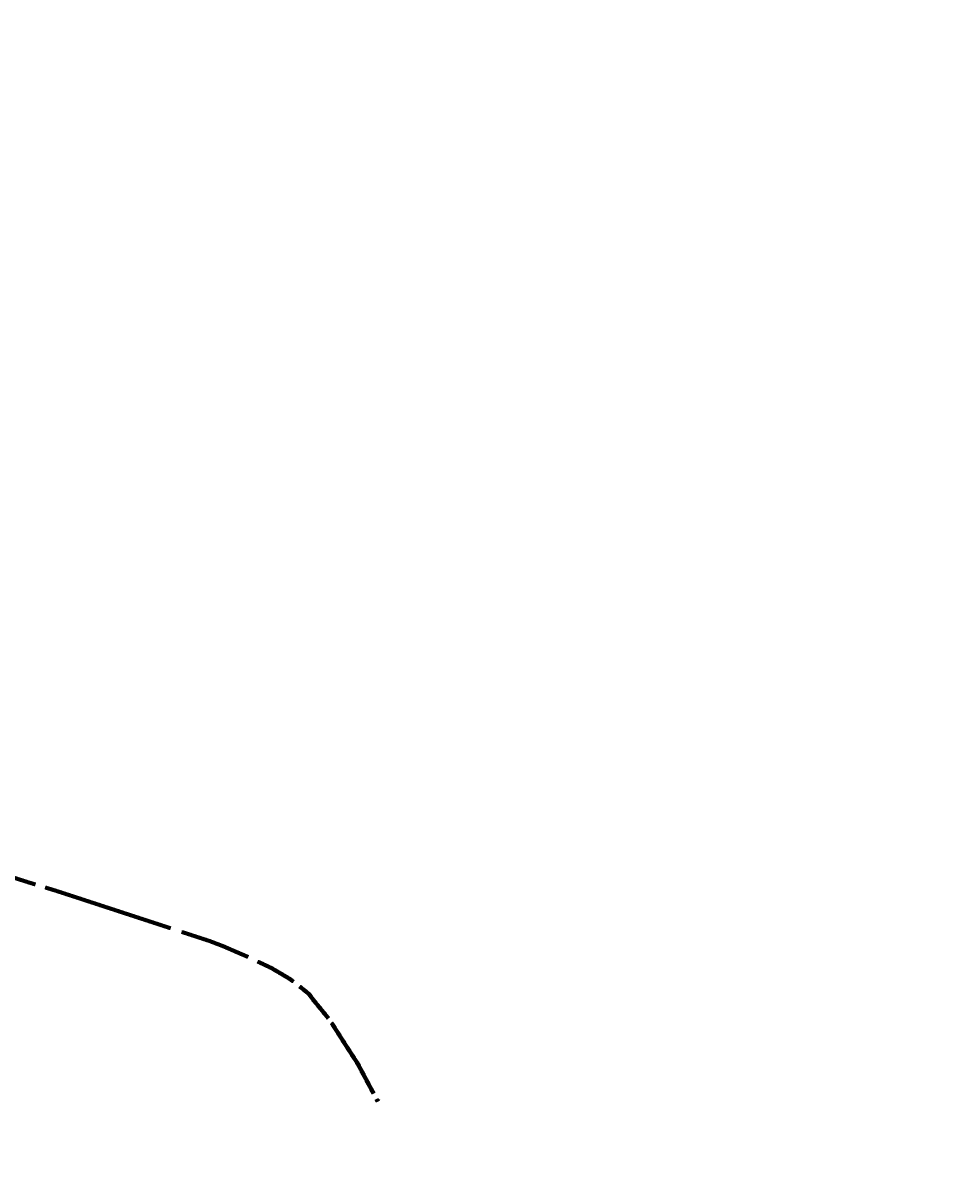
# Model space of a CAD drawing. Header units: metres. Extents: x 8431043 to 8456388, y 5766167 to 5771876.
# Tile 24 of 26: x 8434278 to 8434751, y 5770087 to 5770677. Entities that reach past the tile are written whole.
import ezdxf

# ---------------------------------------------------------------- set-up
doc = ezdxf.new("R2010")
doc.units = ezdxf.units.M
doc.layers.add('hatch zdi chodniki', color=7, linetype='Continuous', lineweight=0, true_color=0x8345ba)
doc.layers.add('WYMIARY', color=253, linetype='Continuous', lineweight=13)
doc.styles.add('ISOCP', font='geniso.shx')
doc.styles.add('własny_500', font='isocp.shx', dxfattribs={"width": 0.9, "height": 1.2})
doc.dimstyles.new('kopia własny 500', dxfattribs={"dimtxt": 1.2, "dimasz": 0.8, "dimexe": 0.1795, "dimexo": 0.0625, "dimgap": 0.09, "dimtad": 3, "dimdec": 1, "dimzin": 0, "dimdsep": 46, "dimtxsty": 'własny_500', "dimblk": 'ARCHTICK', "dimcen": 0.09, "dimaunit": 2, "dimadec": 4, "dimazin": 0, "dimtfac": 1, "dimtdec": 1, "dimtofl": 0, "dimtmove": 2, "dimatfit": 3, "dimldrblk": 'ARCHTICK', "dimfxl": 1, "dimtolj": 1, "dimtzin": 0, "dimarcsym": 0})
pattern_1 = [(90, (0, 0), (-0.15875, 0), [])]

# ---------------------------------------------------------------- blocks, each defined once
blk = doc.blocks.new('_ARCHTICK')
at = {"color": 0, "linetype": 'ByBlock', "const_width": 0.15}
blk.add_lwpolyline([(-0.5, -0.5), (0.5, 0.5)], dxfattribs=at)
blk = doc.blocks.new('*D74')
at = {"layer": 'Defpoints', "color": 0, "transparency": 16777216}
for p in [(8434749.827947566, 5771876.32), (8434750.942824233, 5771875.576372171), (8432377.70623936, 5768319.940000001)]:
    blk.add_point(p, dxfattribs=at)
at = {"layer": 'WYMIARY', "color": 0, "lineweight": -2, "transparency": 16777216}
blk.add_line((8432378.821116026, 5768319.19637217), (8434750.942824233, 5771875.576372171), dxfattribs=at)
at = {"layer": 'WYMIARY', "color": 0, "lineweight": -2, "transparency": 16777216, "xscale": 0.75, "yscale": 0.75, "zscale": 0.75}
for p, rotation in [((8434750.942824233, 5771875.576372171), 56.2965312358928), ((8432378.821116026, 5768319.19637217), 236.2965312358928)]:
    blk.add_blockref('_ARCHTICK', p, dxfattribs=dict(at, rotation=rotation))
at = {"layer": 'WYMIARY', "color": 0, "transparency": 16777216, "insert": (8433564.2870446, 5770097.783190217), "char_height": 1.25, "attachment_point": 5, "rotation": 56.2965312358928, "style": 'ISOCP'}
blk.add_mtext('\\A1;4274.9', dxfattribs=at)

msp = doc.modelspace()

# ---------------------------------------------------------------- hatches: boundary and pattern name
at = {"layer": 'hatch zdi chodniki', "lineweight": 5}
h = msp.add_hatch(dxfattribs=at)
h.set_pattern_fill('ANSI31', color=256, scale=0.05, angle=45, style=0)
h.set_pattern_definition(pattern_1)
h.paths.add_polyline_path([(8434391.784245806, 5770200.192814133), (8434392.527698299, 5770201.832457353), (8434379.651308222, 5770207.380740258), (8434372.965593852, 5770209.937256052), (8434358.79189869, 5770214.579436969), (8434358.231644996, 5770212.868847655), (8434372.363662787, 5770208.240316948), (8434378.973423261, 5770205.712844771)])
h.paths.add_polyline_path([(8434397.542174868, 5770199.45132572), (8434396.770069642, 5770197.825332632), (8434403.804431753, 5770194.485055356), (8434409.325482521, 5770191.221814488), (8434410.195337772, 5770192.79858653), (8434404.650154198, 5770196.076091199)])
h.paths.add_polyline_path([(8434283.566282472, 5770237.079825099), (8434284.091954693, 5770238.801356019), (8434280.90173187, 5770239.775495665), (8434270.421307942, 5770243.125533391), (8434266.014510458, 5770244.553887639), (8434265.975326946, 5770242.674397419), (8434269.869781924, 5770241.412106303), (8434280.364849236, 5770238.05738786)])
h.paths.add_polyline_path([(8434289.27218616, 5770237.219564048), (8434288.746513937, 5770235.498033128), (8434293.677770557, 5770233.992266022), (8434303.505662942, 5770230.792748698), (8434352.414391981, 5770214.7741194), (8434352.974985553, 5770216.484597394), (8434304.064397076, 5770232.503835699), (8434294.219259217, 5770235.708967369)])
h = msp.add_hatch(dxfattribs=at)
h.set_pattern_fill('ANSI31', color=256, scale=0.05, angle=45, style=0)
h.set_pattern_definition(pattern_1)
h.paths.add_polyline_path([(8434458.487772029, 5770128.931890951), (8434456.901980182, 5770128.080221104), (8434457.476800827, 5770126.997260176), (8434459.066714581, 5770127.841164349)])
h.paths.add_polyline_path([(8434435.485940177, 5770167.941784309), (8434434.08376414, 5770166.792252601), (8434441.314403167, 5770155.416277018), (8434447.205973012, 5770146.34747898), (8434455.310736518, 5770131.078120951), (8434456.894091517, 5770131.918543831), (8434458.487772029, 5770128.931890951), (8434448.758663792, 5770147.261511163), (8434442.828715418, 5770156.389384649)])
h.paths.add_polyline_path([(8434414.75128554, 5770187.684025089), (8434415.85233774, 5770189.107992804), (8434413.947568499, 5770190.580814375), (8434410.195337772, 5770192.79858653), (8434409.325482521, 5770191.221814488), (8434412.9351918, 5770189.088280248)])
h.paths.add_polyline_path([(8434419.106669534, 5770186.591651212), (8434418.021502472, 5770185.155400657), (8434419.119647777, 5770184.306283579), (8434422.658797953, 5770181.425969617), (8434424.877003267, 5770178.402939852), (8434432.420393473, 5770169.201661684), (8434433.81239846, 5770170.342854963), (8434426.299644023, 5770179.506764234), (8434423.973709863, 5770182.676609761), (8434420.238445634, 5770185.71652985)])
at = {"layer": 'hatch zdi chodniki', "lineweight": 5, "transparency": 33554483}
msp.add_hatch(color=3, dxfattribs=at).paths.add_polyline_path([(8434459.618922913, 5770128.134268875), (8434458.489491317, 5770128.930678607), (8434458.308490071, 5770129.269657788), (8434459.066714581, 5770127.841164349)])

# ---------------------------------------------------------------- dimensions: what is measured, and where the dimension line sits
at = {"layer": 'WYMIARY', "color": 5}
dim = msp.add_aligned_dim(p1=(8432377.706239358, 5768319.939999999), p2=(8434749.827947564, 5771876.32), distance=-1.3401240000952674, dimstyle='kopia własny 500', override={"dimtxt": 1.25, "dimasz": 0.75, "dimtxsty": 'ISOCP', "dimse1": 1, "dimse2": 1, "dimtmove": 1}, dxfattribs=at)
dim.commit()
dim.dimension.update_dxf_attribs({"geometry": '*D74', "text_midpoint": (8433564.2870446, 5770097.783190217)})

doc.saveas('drawing.dxf')
